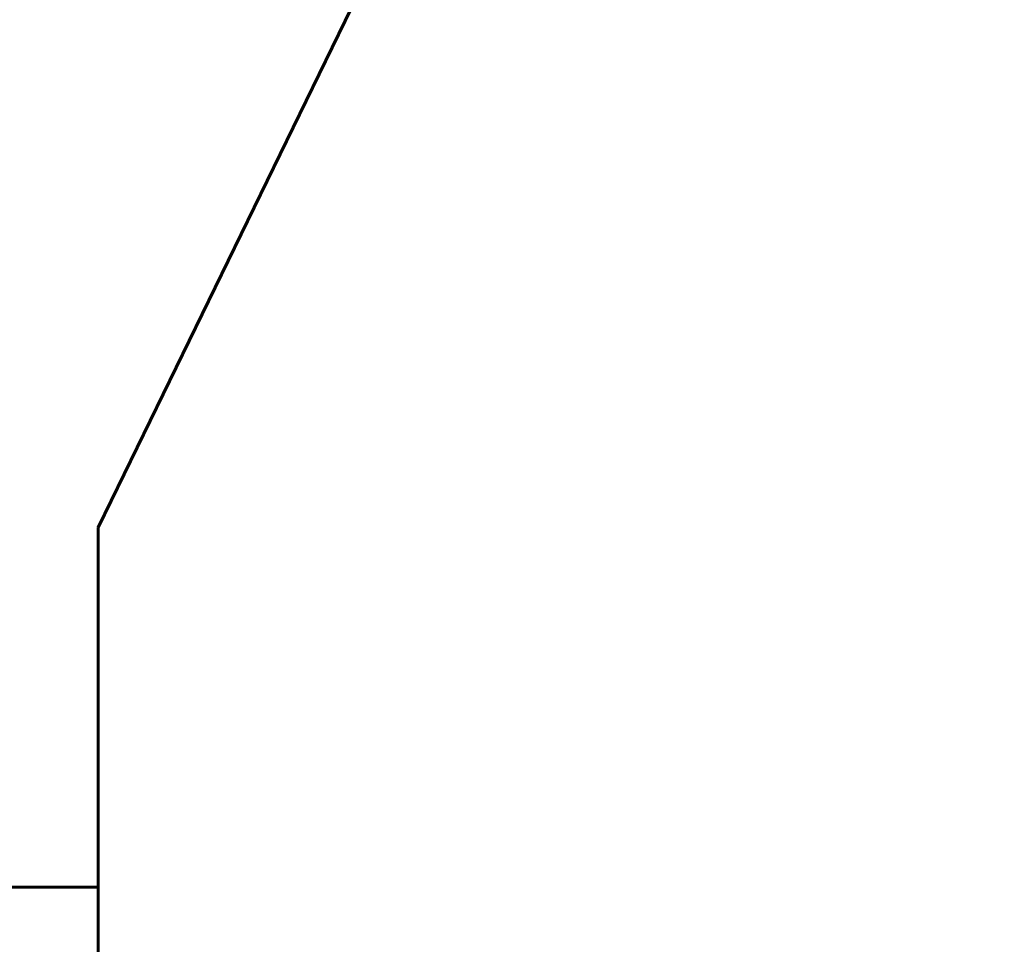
# Model space of a CAD drawing. Header units: millimetres. Extents: x -112 to 98, y -171 to 88.
# Tile 105 of 129: x 21.935 to 22.079, y 6.326 to 6.461. Entities that reach past the tile are written whole.
import ezdxf

# ---------------------------------------------------------------- set-up
doc = ezdxf.new("R2010")
doc.units = ezdxf.units.MM
doc.linetypes.add('K5LT32768', pattern=[0])

msp = doc.modelspace()

# ---------------------------------------------------------------- linework, layer by layer
at = {"color": 150, "linetype": 'K5LT32768', "lineweight": 60, "true_color": 0x0080ff}
for p, q in [((22.19659, 6.90035), (21.94663, 6.38716)), ((22.19659, 6.90035), (21.94663, 6.38716)), ((21.94663, 6.33458), (21.94663, 6.38716)), ((21.94663, 6.33458), (21.94663, 6.38716)), ((21.94663, 6.33458), (21.79663, 6.33458)), ((21.94663, 6.33458), (21.79663, 6.33458)), ((21.94663, 6.33458), (21.94663, 6.22958)), ((21.94663, 6.33458), (21.94663, 6.22958))]:
    msp.add_line(p, q, dxfattribs=at)

doc.saveas('drawing.dxf')
